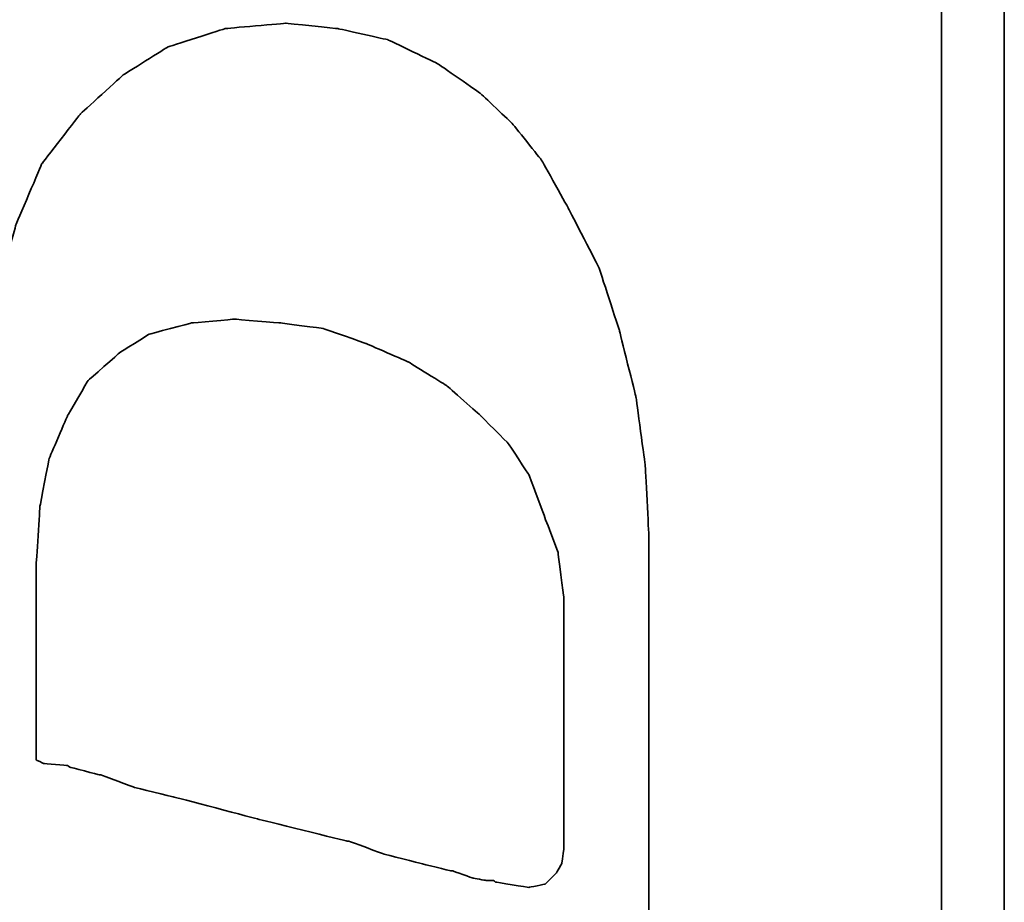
# Model space of a CAD drawing. Header units: millimetres. Extents: x 16.2 to 116, y 28.2 to 93.3.
# Tile 30 of 54: x 101.8 to 102.9, y 54.7 to 55.7. Entities that reach past the tile are written whole.
import ezdxf

# ---------------------------------------------------------------- set-up
doc = ezdxf.new("R2010")
doc.units = ezdxf.units.MM
doc.layers.add('DIM', color=4, linetype='Continuous')
doc.layers.add('layer 1', color=7, linetype='Continuous')

# ---------------------------------------------------------------- blocks, each defined once
blk = doc.blocks.new('TBI MOTION logo(完整正式版)')
at = {"layer": 'layer 1', "color": 22, "lineweight": 35}
for points, knots in [([(-64.65375, -6.86375), (-64.65375, -6.86375), (-64.84375, -7.29625), (-64.84375, -7.29625), (-64.84375, -7.29625), (-64.84375, -7.29625), (-64.86875, -7.34375), (-64.86875, -7.34375), (-64.86875, -7.34375), (-64.86875, -7.34375), (-64.86875, -7.36875), (-64.86875, -7.36875), (-64.86875, -7.36875), (-64.86875, -7.36875), (-65.15375, -7.65375), (-65.15375, -7.65375), (-65.15375, -7.65375), (-65.15375, -7.65375), (-65.17875, -7.65375), (-65.17875, -7.65375), (-65.17875, -7.65375), (-65.17875, -7.65375), (-65.20375, -7.67875), (-65.20375, -7.67875), (-65.20375, -7.67875), (-65.20375, -7.67875), (-65.58875, -7.87125), (-65.58875, -7.87125), (-65.58875, -7.87125), (-65.58875, -7.87125), (-65.63375, -7.87125), (-65.63375, -7.87125), (-65.63375, -7.87125), (-65.63375, -7.87125), (-65.65875, -7.89375), (-65.65875, -7.89375), (-65.65875, -7.89375), (-65.65875, -7.89375), (-66.09375, -7.94375), (-66.09375, -7.94375), (-66.09375, -7.94375), (-66.09375, -7.94375), (-66.11375, -7.94375), (-66.11375, -7.94375), (-66.11375, -7.94375), (-66.11375, -7.94375), (-66.16375, -7.94375), (-66.16375, -7.94375), (-66.16375, -7.94375), (-66.16375, -7.94375), (-66.30875, -7.94375), (-66.30875, -7.94375), (-66.30875, -7.94375), (-66.30875, -7.94375), (-66.69375, -7.94375), (-66.69375, -7.94375), (-66.69375, -7.94375), (-66.69375, -7.94375), (-67.07375, -7.94375), (-67.07375, -7.94375), (-67.07375, -7.94375), (-67.07375, -7.94375), (-67.12375, -7.94375), (-67.12375, -7.94375), (-67.12375, -7.94375), (-67.12375, -7.94375), (-67.12375, -7.96625), (-67.12375, -7.96625), (-67.12375, -7.96625), (-67.12375, -7.96625), (-67.14875, -7.99125), (-67.14875, -7.99125), (-67.14875, -7.99125), (-67.14875, -7.99125), (-67.24375, -8.34875), (-67.24375, -8.34875), (-67.24375, -8.34875), (-67.24375, -8.34875), (-67.31375, -8.68625), (-67.31375, -8.68625), (-67.31375, -8.68625), (-67.31375, -8.68625), (-67.26875, -8.68625), (-67.26875, -8.68625), (-67.26875, -8.68625), (-67.26875, -8.68625), (-67.07375, -8.68625), (-67.07375, -8.68625), (-67.07375, -8.68625), (-67.07375, -8.68625), (-66.54875, -8.68625), (-66.54875, -8.68625), (-66.54875, -8.68625), (-66.54875, -8.68625), (-65.82625, -8.68625), (-65.82625, -8.68625), (-65.82625, -8.68625), (-65.82625, -8.68625), (-65.01375, -8.68625), (-65.01375, -8.68625), (-65.01375, -8.68625), (-65.01375, -8.68625), (-64.05375, -8.68625), (-64.05375, -8.68625), (-64.05375, -8.68625), (-64.05375, -8.68625), (-62.08375, -8.68625), (-62.08375, -8.68625), (-62.08375, -8.68625), (-62.08375, -8.68625), (-60.06875, -8.68625), (-60.06875, -8.68625), (-60.06875, -8.68625), (-60.06875, -8.68625), (-59.10875, -8.68625), (-59.10875, -8.68625), (-59.10875, -8.68625), (-59.10875, -8.68625), (-58.29375, -8.68625), (-58.29375, -8.68625), (-58.29375, -8.68625), (-58.29375, -8.68625), (-57.57375, -8.68625), (-57.57375, -8.68625), (-57.57375, -8.68625), (-57.57375, -8.68625), (-57.04875, -8.68625), (-57.04875, -8.68625), (-57.04875, -8.68625), (-57.04875, -8.68625), (-56.85375, -8.68625), (-56.85375, -8.68625), (-56.85375, -8.68625), (-56.85375, -8.68625), (-56.70875, -8.68625), (-56.70875, -8.68625), (-56.70875, -8.68625), (-56.70875, -8.68625), (-56.61375, -8.68625), (-56.61375, -8.68625), (-56.61375, -8.68625), (-56.61375, -8.68625), (-56.56875, -8.68625), (-56.56875, -8.68625), (-56.56875, -8.68625), (-56.56875, -8.68625), (-55.65375, -8.63875), (-55.65375, -8.63875), (-55.65375, -8.63875), (-55.65375, -8.63875), (-54.76875, -8.51875), (-54.76875, -8.51875), (-54.76875, -8.51875), (-54.76875, -8.51875), (-53.90375, -8.30375), (-53.90375, -8.30375), (-53.90375, -8.30375), (-53.90375, -8.30375), (-53.08875, -8.03875), (-53.08875, -8.03875), (-53.08875, -8.03875), (-53.08875, -8.03875), (-52.34375, -7.65375), (-52.34375, -7.65375), (-52.34375, -7.65375), (-52.34375, -7.65375), (-51.69875, -7.29625), (-51.69875, -7.29625), (-51.69875, -7.29625), (-51.69875, -7.29625), (-51.21875, -6.91125), (-51.21875, -6.91125), (-51.21875, -6.91125), (-51.21875, -6.91125), (-50.83375, -6.50375), (-50.83375, -6.50375), (-50.83375, -6.50375), (-50.83375, -6.50375), (-50.44875, -5.94875), (-50.44875, -5.94875), (-50.44875, -5.94875), (-50.44875, -5.94875), (-50.13875, -5.30375), (-50.13875, -5.30375), (-50.13875, -5.30375), (-50.13875, -5.30375), (-49.99375, -4.65375), (-49.99375, -4.65375), (-49.99375, -4.65375), (-49.99375, -4.65375), (-49.92375, -3.98375), (-49.92375, -3.98375), (-49.92375, -3.98375), (-49.92375, -3.98375), (-49.99375, -3.19374), (-49.99375, -3.19374), (-49.99375, -3.19374), (-49.99375, -3.19374), (-50.23374, -2.44874), (-50.23374, -2.44874), (-50.23374, -2.44874), (-50.23374, -2.44874), (-50.59375, -1.87374), (-50.59375, -1.87374), (-50.59375, -1.87374), (-50.59375, -1.87374), (-51.09875, -1.31874), (-51.09875, -1.31874), (-51.09875, -1.31874), (-51.09875, -1.31874), (-51.74375, -0.81875), (-51.74375, -0.81875), (-51.74375, -0.81875), (-51.74375, -0.81875), (-52.53875, -0.48125), (-52.53875, -0.48125), (-52.53875, -0.48125), (-52.53875, -0.48125), (-53.47375, -0.21875), (-53.47375, -0.21875), (-53.47375, -0.21875), (-53.47375, -0.21875), (-54.52875, -0.04874), (-54.52875, -0.04874), (-54.52875, -0.04874), (-54.52875, -0.04874), (-55.65375, 0.12125), (-55.65375, 0.12125), (-55.65375, 0.12125), (-55.65375, 0.12125), (-54.50375, 0.28624), (-54.50375, 0.28624), (-54.50375, 0.28624), (-54.50375, 0.28624), (-53.83375, 0.38124), (-53.83375, 0.38124), (-53.83375, 0.38124), (-53.83375, 0.38124), (-53.18375, 0.50125), (-53.18375, 0.50125), (-53.18375, 0.50125), (-53.18375, 0.50125), (-52.55875, 0.66874), (-52.55875, 0.66874), (-52.55875, 0.66874), (-52.55875, 0.66874), (-52.03375, 0.86124), (-52.03375, 0.86124), (-52.03375, 0.86124), (-52.03375, 0.86124), (-51.50374, 1.03124), (-51.50374, 1.03124), (-51.50374, 1.03124), (-51.50374, 1.03124), (-51.09875, 1.27125), (-51.09875, 1.27125), (-51.09875, 1.27125), (-51.09875, 1.27125), (-50.71375, 1.48624), (-50.71375, 1.48624), (-50.71375, 1.48624), (-50.71375, 1.48624), (-50.37625, 1.77625), (-50.37625, 1.77625), (-50.37625, 1.77625), (-50.37625, 1.77625), (-49.82375, 2.37625), (-49.82375, 2.37625), (-49.82375, 2.37625), (-49.82375, 2.37625), (-49.41875, 2.99625), (-49.41875, 2.99625), (-49.41875, 2.99625), (-49.41875, 2.99625), (-49.22375, 3.76625), (-49.22375, 3.76625), (-49.22375, 3.76625), (-49.22375, 3.76625), (-49.15375, 4.50874), (-49.15375, 4.50874), (-49.15375, 4.50874), (-49.15375, 4.50874), (-49.20375, 5.25125), (-49.20375, 5.25125), (-49.20375, 5.25125), (-49.20375, 5.25125), (-49.41875, 5.92625), (-49.41875, 5.92625), (-49.41875, 5.92625), (-49.41875, 5.92625), (-49.77875, 6.47625), (-49.77875, 6.47625), (-49.77875, 6.47625), (-49.77875, 6.47625), (-50.33125, 7.02624), (-50.33125, 7.02624), (-50.33125, 7.02624), (-50.33125, 7.02624), (-51.00125, 7.43625), (-51.00125, 7.43625), (-51.00125, 7.43625), (-51.00125, 7.43625), (-51.79375, 7.72625), (-51.79375, 7.72625), (-51.79375, 7.72625), (-51.79375, 7.72625), (-52.72875, 7.89124), (-52.72875, 7.89124), (-52.72875, 7.89124), (-52.72875, 7.89124), (-53.83375, 7.98625), (-53.83375, 7.98625), (-53.83375, 7.98625), (-53.83375, 7.98625), (-53.92875, 7.98625), (-53.92875, 7.98625), (-53.92875, 7.98625), (-53.92875, 7.98625), (-54.26375, 7.98625), (-54.26375, 7.98625), (-54.26375, 7.98625), (-54.26375, 7.98625), (-54.74375, 7.98625), (-54.74375, 7.98625), (-54.74375, 7.98625), (-54.74375, 7.98625), (-55.36875, 7.98625), (-55.36875, 7.98625), (-55.36875, 7.98625), (-55.36875, 7.98625), (-56.13375, 7.98625), (-56.13375, 7.98625), (-56.13375, 7.98625), (-56.13375, 7.98625), (-56.94875, 7.98625), (-56.94875, 7.98625), (-56.94875, 7.98625), (-56.94875, 7.98625), (-58.77625, 7.98625), (-58.77625, 7.98625), (-58.77625, 7.98625), (-58.77625, 7.98625), (-60.59875, 7.98625), (-60.59875, 7.98625), (-60.59875, 7.98625), (-60.59875, 7.98625), (-61.41375, 7.98625), (-61.41375, 7.98625), (-61.41375, 7.98625), (-61.41375, 7.98625), (-62.17875, 7.98625), (-62.17875, 7.98625), (-62.17875, 7.98625), (-62.17875, 7.98625), (-62.80375, 7.98625), (-62.80375, 7.98625), (-62.80375, 7.98625), (-62.80375, 7.98625), (-63.30625, 7.98625), (-63.30625, 7.98625), (-63.30625, 7.98625), (-63.30625, 7.98625), (-63.57375, 7.98625), (-63.57375, 7.98625), (-63.57375, 7.98625), (-63.57375, 7.98625), (-63.57375, 7.96375), (-63.57375, 7.96375), (-63.57375, 7.96375), (-63.57375, 7.96375), (-63.59875, 7.94125), (-63.59875, 7.94125), (-63.59875, 7.94125), (-63.59875, 7.94125), (-63.69375, 7.55625), (-63.69375, 7.55625), (-63.69375, 7.55625), (-63.69375, 7.55625), (-63.76375, 7.24624), (-63.76375, 7.24624), (-63.76375, 7.24624), (-63.76375, 7.24624), (-63.23875, 7.24624), (-63.23875, 7.24624), (-63.23875, 7.24624), (-63.23875, 7.24624), (-62.75875, 7.24624), (-62.75875, 7.24624), (-62.75875, 7.24624), (-62.75875, 7.24624), (-62.61125, 7.24624), (-62.61125, 7.24624), (-62.61125, 7.24624), (-62.61125, 7.24624), (-62.56625, 7.24624), (-62.56625, 7.24624), (-62.56625, 7.24624), (-62.56625, 7.24624), (-62.22875, 7.24624), (-62.22875, 7.24624), (-62.22875, 7.24624), (-62.22875, 7.24624), (-62.20375, 7.24624), (-62.20375, 7.24624), (-62.20375, 7.24624), (-62.20375, 7.24624), (-62.17875, 7.21875), (-62.17875, 7.21875), (-62.17875, 7.21875), (-62.17875, 7.21875), (-61.96375, 7.17125), (-61.96375, 7.17125), (-61.96375, 7.17125), (-61.96375, 7.17125), (-61.72375, 7.12624), (-61.72375, 7.12624), (-61.72375, 7.12624), (-61.72375, 7.12624), (-61.70375, 7.12624), (-61.70375, 7.12624), (-61.70375, 7.12624), (-61.70375, 7.12624), (-61.55875, 7.07624), (-61.55875, 7.07624), (-61.55875, 7.07624), (-61.55875, 7.07624), (-61.50875, 7.07624), (-61.50875, 7.07624), (-61.50875, 7.07624), (-61.50875, 7.07624), (-61.48375, 7.02624), (-61.48375, 7.02624), (-61.48375, 7.02624), (-61.48375, 7.02624), (-61.31875, 6.83375), (-61.31875, 6.83375), (-61.31875, 6.83375), (-61.31875, 6.83375), (-61.29375, 6.81125), (-61.29375, 6.81125), (-61.29375, 6.81125), (-61.29375, 6.81125), (-61.29375, 6.78625), (-61.29375, 6.78625), (-61.29375, 6.78625), (-61.29375, 6.78625), (-61.19875, 6.50124), (-61.19875, 6.50124), (-61.19875, 6.50124), (-61.19875, 6.50124), (-61.17375, 6.45124), (-61.17375, 6.45124), (-61.17375, 6.45124), (-61.17375, 6.45124), (-61.19875, 6.40625), (-61.19875, 6.40625), (-61.19875, 6.40625), (-61.19875, 6.40625), (-61.26875, 5.99624), (-61.26875, 5.99624), (-61.26875, 5.99624), (-61.26875, 5.99624), (-61.26875, 5.85125), (-61.26875, 5.85125), (-61.26875, 5.85125), (-61.26875, 5.85125), (-61.26875, 5.82625), (-61.26875, 5.82625), (-61.26875, 5.82625), (-61.26875, 5.82625), (-61.29375, 5.80625), (-61.29375, 5.80625), (-61.29375, 5.80625), (-61.29375, 5.80625), (-61.34125, 5.66125), (-61.34125, 5.66125), (-61.34125, 5.66125), (-61.34125, 5.66125), (-61.41375, 5.44625), (-61.41375, 5.44625), (-61.41375, 5.44625), (-61.41375, 5.44625), (-61.48375, 5.15625), (-61.48375, 5.15625), (-61.48375, 5.15625), (-61.48375, 5.15625), (-61.58375, 4.82124), (-61.58375, 4.82124), (-61.58375, 4.82124), (-61.58375, 4.82124), (-61.79875, 4.00375), (-61.79875, 4.00375), (-61.79875, 4.00375), (-61.79875, 4.00375), (-62.05875, 2.99625), (-62.05875, 2.99625), (-62.05875, 2.99625), (-62.05875, 2.99625), (-62.34875, 1.91625), (-62.34875, 1.91625), (-62.34875, 1.91625), (-62.34875, 1.91625), (-62.97375, -0.41124), (-62.97375, -0.41124), (-62.97375, -0.41124), (-62.97375, -0.41124), (-63.59875, -2.75875), (-63.59875, -2.75875), (-63.59875, -2.75875), (-63.59875, -2.75875), (-63.88375, -3.86374), (-63.88375, -3.86374), (-63.88375, -3.86374), (-63.88375, -3.86374), (-64.14875, -4.82374), (-64.14875, -4.82374), (-64.14875, -4.82374), (-64.14875, -4.82374), (-64.36375, -5.64125), (-64.36375, -5.64125), (-64.36375, -5.64125), (-64.36375, -5.64125), (-64.43625, -5.97625), (-64.43625, -5.97625), (-64.43625, -5.97625), (-64.43625, -5.97625), (-64.50875, -6.28625), (-64.50875, -6.28625), (-64.50875, -6.28625), (-64.50875, -6.28625), (-64.50875, -6.30875), (-64.50875, -6.30875), (-64.50875, -6.30875), (-64.50875, -6.30875), (-64.57875, -6.50375), (-64.57875, -6.50375), (-64.57875, -6.50375), (-64.57875, -6.50375), (-64.62875, -6.69625), (-64.62875, -6.69625), (-64.62875, -6.69625), (-64.62875, -6.69625), (-64.62875, -6.76875), (-64.62875, -6.76875), (-64.62875, -6.76875), (-64.62875, -6.76875), (-64.62875, -6.81375), (-64.62875, -6.81375), (-64.62875, -6.81375), (-64.62875, -6.81375), (-64.62875, -6.83875), (-64.62875, -6.83875), (-64.62875, -6.83875), (-64.62875, -6.83875), (-64.65375, -6.86375), (-64.65375, -6.86375)], [0, 0, 0, 0, 0.00719424, 0.00719424, 0.00719424, 0.00719425, 0.01438849, 0.01438849, 0.01438849, 0.0143885, 0.02158273, 0.02158273, 0.02158273, 0.02158274, 0.02877698, 0.02877698, 0.02877698, 0.02877699, 0.03597122, 0.03597122, 0.03597122, 0.03597123, 0.04316547, 0.04316547, 0.04316547, 0.04316548, 0.05035971, 0.05035971, 0.05035971, 0.05035972, 0.05755396, 0.05755396, 0.05755396, 0.05755397, 0.0647482, 0.0647482, 0.0647482, 0.06474821, 0.07194245, 0.07194245, 0.07194245, 0.07194246, 0.07913669, 0.07913669, 0.07913669, 0.0791367, 0.08633094, 0.08633094, 0.08633094, 0.08633095, 0.09352518, 0.09352518, 0.09352518, 0.09352519, 0.10071942, 0.10071942, 0.10071942, 0.10071943, 0.10791367, 0.10791367, 0.10791367, 0.10791368, 0.11510791, 0.11510791, 0.11510791, 0.11510792, 0.12230216, 0.12230216, 0.12230216, 0.12230217, 0.1294964, 0.1294964, 0.1294964, 0.12949641, 0.13669065, 0.13669065, 0.13669065, 0.13669066, 0.14388489, 0.14388489, 0.14388489, 0.1438849, 0.15107914, 0.15107914, 0.15107914, 0.15107915, 0.15827338, 0.15827338, 0.15827338, 0.15827339, 0.16546763, 0.16546763, 0.16546763, 0.16546764, 0.17266187, 0.17266187, 0.17266187, 0.17266188, 0.17985612, 0.17985612, 0.17985612, 0.17985613, 0.18705036, 0.18705036, 0.18705036, 0.18705037, 0.1942446, 0.1942446, 0.1942446, 0.19424461, 0.20143885, 0.20143885, 0.20143885, 0.20143886, 0.20863309, 0.20863309, 0.20863309, 0.2086331, 0.21582734, 0.21582734, 0.21582734, 0.21582735, 0.22302158, 0.22302158, 0.22302158, 0.22302159, 0.23021583, 0.23021583, 0.23021583, 0.23021584, 0.23741007, 0.23741007, 0.23741007, 0.23741008, 0.24460432, 0.24460432, 0.24460432, 0.24460433, 0.25179856, 0.25179856, 0.25179856, 0.25179857, 0.25899281, 0.25899281, 0.25899281, 0.25899282, 0.26618705, 0.26618705, 0.26618705, 0.26618706, 0.27338129, 0.27338129, 0.27338129, 0.2733813, 0.28057554, 0.28057554, 0.28057554, 0.28057555, 0.28776978, 0.28776978, 0.28776978, 0.28776979, 0.29496403, 0.29496403, 0.29496403, 0.29496404, 0.30215827, 0.30215827, 0.30215827, 0.30215828, 0.30935252, 0.30935252, 0.30935252, 0.30935253, 0.31654676, 0.31654676, 0.31654676, 0.31654677, 0.32374101, 0.32374101, 0.32374101, 0.32374102, 0.33093525, 0.33093525, 0.33093525, 0.33093526, 0.3381295, 0.3381295, 0.3381295, 0.33812951, 0.34532374, 0.34532374, 0.34532374, 0.34532375, 0.35251799, 0.35251799, 0.35251799, 0.352518, 0.35971223, 0.35971223, 0.35971223, 0.35971224, 0.36690647, 0.36690647, 0.36690647, 0.36690648, 0.37410072, 0.37410072, 0.37410072, 0.37410073, 0.38129496, 0.38129496, 0.38129496, 0.38129497, 0.38848921, 0.38848921, 0.38848921, 0.38848922, 0.39568345, 0.39568345, 0.39568345, 0.39568346, 0.4028777, 0.4028777, 0.4028777, 0.40287771, 0.41007194, 0.41007194, 0.41007194, 0.41007195, 0.41726619, 0.41726619, 0.41726619, 0.4172662, 0.42446043, 0.42446043, 0.42446043, 0.42446044, 0.43165468, 0.43165468, 0.43165468, 0.43165469, 0.43884892, 0.43884892, 0.43884892, 0.43884893, 0.44604317, 0.44604317, 0.44604317, 0.44604318, 0.45323741, 0.45323741, 0.45323741, 0.45323742, 0.46043165, 0.46043165, 0.46043165, 0.46043166, 0.4676259, 0.4676259, 0.4676259, 0.46762591, 0.47482014, 0.47482014, 0.47482014, 0.47482015, 0.48201439, 0.48201439, 0.48201439, 0.4820144, 0.48920863, 0.48920863, 0.48920863, 0.48920864, 0.49640288, 0.49640288, 0.49640288, 0.49640289, 0.50359712, 0.50359712, 0.50359712, 0.50359713, 0.51079137, 0.51079137, 0.51079137, 0.51079138, 0.51798561, 0.51798561, 0.51798561, 0.51798562, 0.52517986, 0.52517986, 0.52517986, 0.52517987, 0.5323741, 0.5323741, 0.5323741, 0.53237411, 0.53956835, 0.53956835, 0.53956835, 0.53956836, 0.54676259, 0.54676259, 0.54676259, 0.5467626, 0.55395683, 0.55395683, 0.55395683, 0.55395684, 0.56115108, 0.56115108, 0.56115108, 0.56115109, 0.56834532, 0.56834532, 0.56834532, 0.56834533, 0.57553957, 0.57553957, 0.57553957, 0.57553958, 0.58273381, 0.58273381, 0.58273381, 0.58273382, 0.58992806, 0.58992806, 0.58992806, 0.58992807, 0.5971223, 0.5971223, 0.5971223, 0.59712231, 0.60431655, 0.60431655, 0.60431655, 0.60431656, 0.61151079, 0.61151079, 0.61151079, 0.6115108, 0.61870504, 0.61870504, 0.61870504, 0.61870505, 0.62589928, 0.62589928, 0.62589928, 0.62589929, 0.63309353, 0.63309353, 0.63309353, 0.63309354, 0.64028777, 0.64028777, 0.64028777, 0.64028778, 0.64748201, 0.64748201, 0.64748201, 0.64748202, 0.65467626, 0.65467626, 0.65467626, 0.65467627, 0.6618705, 0.6618705, 0.6618705, 0.66187051, 0.66906475, 0.66906475, 0.66906475, 0.66906476, 0.67625899, 0.67625899, 0.67625899, 0.676259, 0.68345324, 0.68345324, 0.68345324, 0.68345325, 0.69064748, 0.69064748, 0.69064748, 0.69064749, 0.69784173, 0.69784173, 0.69784173, 0.69784174, 0.70503597, 0.70503597, 0.70503597, 0.70503598, 0.71223022, 0.71223022, 0.71223022, 0.71223023, 0.71942446, 0.71942446, 0.71942446, 0.71942447, 0.72661871, 0.72661871, 0.72661871, 0.72661872, 0.73381295, 0.73381295, 0.73381295, 0.73381296, 0.74100719, 0.74100719, 0.74100719, 0.7410072, 0.74820144, 0.74820144, 0.74820144, 0.74820145, 0.75539568, 0.75539568, 0.75539568, 0.75539569, 0.76258993, 0.76258993, 0.76258993, 0.76258994, 0.76978417, 0.76978417, 0.76978417, 0.76978418, 0.77697842, 0.77697842, 0.77697842, 0.77697843, 0.78417266, 0.78417266, 0.78417266, 0.78417267, 0.79136691, 0.79136691, 0.79136691, 0.79136692, 0.79856115, 0.79856115, 0.79856115, 0.79856116, 0.8057554, 0.8057554, 0.8057554, 0.80575541, 0.81294964, 0.81294964, 0.81294964, 0.81294965, 0.82014388, 0.82014388, 0.82014388, 0.82014389, 0.82733813, 0.82733813, 0.82733813, 0.82733814, 0.83453237, 0.83453237, 0.83453237, 0.83453238, 0.84172662, 0.84172662, 0.84172662, 0.84172663, 0.84892086, 0.84892086, 0.84892086, 0.84892087, 0.85611511, 0.85611511, 0.85611511, 0.85611512, 0.86330935, 0.86330935, 0.86330935, 0.86330936, 0.8705036, 0.8705036, 0.8705036, 0.87050361, 0.87769784, 0.87769784, 0.87769784, 0.87769785, 0.88489209, 0.88489209, 0.88489209, 0.8848921, 0.89208633, 0.89208633, 0.89208633, 0.89208634, 0.89928058, 0.89928058, 0.89928058, 0.89928059, 0.90647482, 0.90647482, 0.90647482, 0.90647483, 0.91366906, 0.91366906, 0.91366906, 0.91366907, 0.92086331, 0.92086331, 0.92086331, 0.92086332, 0.92805755, 0.92805755, 0.92805755, 0.92805756, 0.9352518, 0.9352518, 0.9352518, 0.93525181, 0.94244604, 0.94244604, 0.94244604, 0.94244605, 0.94964029, 0.94964029, 0.94964029, 0.9496403, 0.95683453, 0.95683453, 0.95683453, 0.95683454, 0.96402878, 0.96402878, 0.96402878, 0.96402879, 0.97122302, 0.97122302, 0.97122302, 0.97122303, 0.97841727, 0.97841727, 0.97841727, 0.97841728, 0.98561151, 0.98561151, 0.98561151, 0.98561152, 0.99280576, 0.99280576, 0.99280576, 0.99280577, 1, 1, 1, 1]), ([(-61.03125, -6.57375), (-61.03125, -6.57375), (-61.03125, -6.67125), (-61.03125, -6.67125), (-61.03125, -6.67125), (-61.03125, -6.67125), (-61.05375, -6.69625), (-61.05375, -6.69625), (-61.05375, -6.69625), (-61.05375, -6.69625), (-61.12375, -7.12875), (-61.12375, -7.12875), (-61.12375, -7.12875), (-61.12375, -7.12875), (-61.07875, -7.34375), (-61.07875, -7.34375), (-61.07875, -7.34375), (-61.07875, -7.34375), (-60.93375, -7.48875), (-60.93375, -7.48875), (-60.93375, -7.48875), (-60.93375, -7.48875), (-60.81375, -7.55625), (-60.81375, -7.55625), (-60.81375, -7.55625), (-60.81375, -7.55625), (-60.62375, -7.58375), (-60.62375, -7.58375), (-60.62375, -7.58375), (-60.62375, -7.58375), (-60.30875, -7.58375), (-60.30875, -7.58375), (-60.30875, -7.58375), (-60.30875, -7.58375), (-59.97375, -7.58375), (-59.97375, -7.58375), (-59.97375, -7.58375), (-59.97375, -7.58375), (-59.87875, -7.58375), (-59.87875, -7.58375), (-59.87875, -7.58375), (-59.87875, -7.58375), (-59.63625, -7.58375), (-59.63625, -7.58375), (-59.63625, -7.58375), (-59.63625, -7.58375), (-58.96875, -7.58375), (-58.96875, -7.58375), (-58.96875, -7.58375), (-58.96875, -7.58375), (-58.29375, -7.58375), (-58.29375, -7.58375), (-58.29375, -7.58375), (-58.29375, -7.58375), (-58.05375, -7.58375), (-58.05375, -7.58375), (-58.05375, -7.58375), (-58.05375, -7.58375), (-57.98375, -7.58375), (-57.98375, -7.58375), (-57.98375, -7.58375), (-57.98375, -7.58375), (-57.35875, -7.58375), (-57.35875, -7.58375), (-57.35875, -7.58375), (-57.35875, -7.58375), (-56.78375, -7.50875), (-56.78375, -7.50875), (-56.78375, -7.50875), (-56.78375, -7.50875), (-56.27875, -7.31875), (-56.27875, -7.31875), (-56.27875, -7.31875), (-56.27875, -7.31875), (-55.77375, -7.12875), (-55.77375, -7.12875), (-55.77375, -7.12875), (-55.77375, -7.12875), (-55.36875, -6.86375), (-55.36875, -6.86375), (-55.36875, -6.86375), (-55.36875, -6.86375), (-55.00875, -6.50375), (-55.00875, -6.50375), (-55.00875, -6.50375), (-55.00875, -6.50375), (-54.62375, -6.06875), (-54.62375, -6.06875), (-54.62375, -6.06875), (-54.62375, -6.06875), (-54.31375, -5.56875), (-54.31375, -5.56875), (-54.31375, -5.56875), (-54.31375, -5.56875), (-54.07375, -5.01625), (-54.07375, -5.01625), (-54.07375, -5.01625), (-54.07375, -5.01625), (-53.87875, -4.46374), (-53.87875, -4.46374), (-53.87875, -4.46374), (-53.87875, -4.46374), (-53.80875, -3.91375), (-53.80875, -3.91375), (-53.80875, -3.91375), (-53.80875, -3.91375), (-53.75875, -3.31375), (-53.75875, -3.31375), (-53.75875, -3.31375), (-53.75875, -3.31375), (-53.80875, -2.75875), (-53.80875, -2.75875), (-53.80875, -2.75875), (-53.80875, -2.75875), (-53.95375, -2.20875), (-53.95375, -2.20875), (-53.95375, -2.20875), (-53.95375, -2.20875), (-54.19375, -1.82625), (-54.19375, -1.82625), (-54.19375, -1.82625), (-54.19375, -1.82625), (-54.55375, -1.41875), (-54.55375, -1.41875), (-54.55375, -1.41875), (-54.55375, -1.41875), (-55.00875, -1.15125), (-55.00875, -1.15125), (-55.00875, -1.15125), (-55.00875, -1.15125), (-55.56125, -0.91375), (-55.56125, -0.91375), (-55.56125, -0.91375), (-55.56125, -0.91375), (-56.18125, -0.79375), (-56.18125, -0.79375), (-56.18125, -0.79375), (-56.18125, -0.79375), (-56.94875, -0.74374), (-56.94875, -0.74374), (-56.94875, -0.74374), (-56.94875, -0.74374), (-56.99875, -0.74374), (-56.99875, -0.74374), (-56.99875, -0.74374), (-56.99875, -0.74374), (-57.09375, -0.74374), (-57.09375, -0.74374), (-57.09375, -0.74374), (-57.09375, -0.74374), (-57.38375, -0.74374), (-57.38375, -0.74374), (-57.38375, -0.74374), (-57.38375, -0.74374), (-57.76875, -0.74374), (-57.76875, -0.74374), (-57.76875, -0.74374), (-57.76875, -0.74374), (-58.24625, -0.74374), (-58.24625, -0.74374), (-58.24625, -0.74374), (-58.24625, -0.74374), (-58.72875, -0.74374), (-58.72875, -0.74374), (-58.72875, -0.74374), (-58.72875, -0.74374), (-59.20875, -0.74374), (-59.20875, -0.74374), (-59.20875, -0.74374), (-59.20875, -0.74374), (-59.46875, -0.74374), (-59.46875, -0.74374), (-59.46875, -0.74374), (-59.46875, -0.74374), (-59.51625, -0.83875), (-59.51625, -0.83875), (-59.51625, -0.83875), (-59.51625, -0.83875), (-59.54375, -1.15125), (-59.54375, -1.15125), (-59.54375, -1.15125), (-59.54375, -1.15125), (-59.56375, -1.17874), (-59.56375, -1.17874), (-59.56375, -1.17874), (-59.56375, -1.17874), (-59.66375, -1.55875), (-59.66375, -1.55875), (-59.66375, -1.55875), (-59.66375, -1.55875), (-59.66375, -1.58375), (-59.66375, -1.58375), (-59.66375, -1.58375), (-59.66375, -1.58375), (-59.82875, -2.01874), (-59.82875, -2.01874), (-59.82875, -2.01874), (-59.82875, -2.01874), (-59.94875, -2.52125), (-59.94875, -2.52125), (-59.94875, -2.52125), (-59.94875, -2.52125), (-60.23875, -3.62375), (-60.23875, -3.62375), (-60.23875, -3.62375), (-60.23875, -3.62375), (-60.52375, -4.77624), (-60.52375, -4.77624), (-60.52375, -4.77624), (-60.52375, -4.77624), (-60.52375, -4.79874), (-60.52375, -4.79874), (-60.52375, -4.79874), (-60.52375, -4.79874), (-60.69125, -5.25375), (-60.69125, -5.25375), (-60.69125, -5.25375), (-60.69125, -5.25375), (-60.81375, -5.73625), (-60.81375, -5.73625), (-60.81375, -5.73625), (-60.81375, -5.73625), (-60.90875, -6.11875), (-60.90875, -6.11875), (-60.90875, -6.11875), (-60.90875, -6.11875), (-60.90875, -6.14375), (-60.90875, -6.14375), (-60.90875, -6.14375), (-60.90875, -6.14375), (-61.00375, -6.40875), (-61.00375, -6.40875), (-61.00375, -6.40875), (-61.00375, -6.40875), (-61.03125, -6.57375), (-61.03125, -6.57375)], [0, 0, 0, 0, 0.01694915, 0.01694915, 0.01694915, 0.01694916, 0.03389831, 0.03389831, 0.03389831, 0.03389832, 0.05084746, 0.05084746, 0.05084746, 0.05084747, 0.06779661, 0.06779661, 0.06779661, 0.06779662, 0.08474576, 0.08474576, 0.08474576, 0.08474577, 0.10169492, 0.10169492, 0.10169492, 0.10169493, 0.11864407, 0.11864407, 0.11864407, 0.11864408, 0.13559322, 0.13559322, 0.13559322, 0.13559323, 0.15254237, 0.15254237, 0.15254237, 0.15254238, 0.16949153, 0.16949153, 0.16949153, 0.16949154, 0.18644068, 0.18644068, 0.18644068, 0.18644069, 0.20338983, 0.20338983, 0.20338983, 0.20338984, 0.22033898, 0.22033898, 0.22033898, 0.22033899, 0.23728814, 0.23728814, 0.23728814, 0.23728815, 0.25423729, 0.25423729, 0.25423729, 0.2542373, 0.27118644, 0.27118644, 0.27118644, 0.27118645, 0.28813559, 0.28813559, 0.28813559, 0.2881356, 0.30508475, 0.30508475, 0.30508475, 0.30508476, 0.3220339, 0.3220339, 0.3220339, 0.32203391, 0.33898305, 0.33898305, 0.33898305, 0.33898306, 0.3559322, 0.3559322, 0.3559322, 0.35593221, 0.37288136, 0.37288136, 0.37288136, 0.37288137, 0.38983051, 0.38983051, 0.38983051, 0.38983052, 0.40677966, 0.40677966, 0.40677966, 0.40677967, 0.42372881, 0.42372881, 0.42372881, 0.42372882, 0.44067797, 0.44067797, 0.44067797, 0.44067798, 0.45762712, 0.45762712, 0.45762712, 0.45762713, 0.47457627, 0.47457627, 0.47457627, 0.47457628, 0.49152542, 0.49152542, 0.49152542, 0.49152543, 0.50847458, 0.50847458, 0.50847458, 0.50847459, 0.52542373, 0.52542373, 0.52542373, 0.52542374, 0.54237288, 0.54237288, 0.54237288, 0.54237289, 0.55932203, 0.55932203, 0.55932203, 0.55932204, 0.57627119, 0.57627119, 0.57627119, 0.5762712, 0.59322034, 0.59322034, 0.59322034, 0.59322035, 0.61016949, 0.61016949, 0.61016949, 0.6101695, 0.62711864, 0.62711864, 0.62711864, 0.62711865, 0.6440678, 0.6440678, 0.6440678, 0.64406781, 0.66101695, 0.66101695, 0.66101695, 0.66101696, 0.6779661, 0.6779661, 0.6779661, 0.67796611, 0.69491525, 0.69491525, 0.69491525, 0.69491526, 0.71186441, 0.71186441, 0.71186441, 0.71186442, 0.72881356, 0.72881356, 0.72881356, 0.72881357, 0.74576271, 0.74576271, 0.74576271, 0.74576272, 0.76271186, 0.76271186, 0.76271186, 0.76271187, 0.77966102, 0.77966102, 0.77966102, 0.77966103, 0.79661017, 0.79661017, 0.79661017, 0.79661018, 0.81355932, 0.81355932, 0.81355932, 0.81355933, 0.83050847, 0.83050847, 0.83050847, 0.83050848, 0.84745763, 0.84745763, 0.84745763, 0.84745764, 0.86440678, 0.86440678, 0.86440678, 0.86440679, 0.88135593, 0.88135593, 0.88135593, 0.88135594, 0.89830508, 0.89830508, 0.89830508, 0.89830509, 0.91525424, 0.91525424, 0.91525424, 0.91525425, 0.93220339, 0.93220339, 0.93220339, 0.9322034, 0.94915254, 0.94915254, 0.94915254, 0.94915255, 0.96610169, 0.96610169, 0.96610169, 0.9661017, 0.98305085, 0.98305085, 0.98305085, 0.98305086, 1, 1, 1, 1]), ([(75.90875, -9.47875), (75.90875, -9.47875), (75.90875, -12.28625), (75.90875, -12.28625), (75.90875, -12.28625), (75.90875, -12.28625), (75.90875, -12.47875), (75.90875, -12.47875), (75.90875, -12.47875), (75.90875, -12.47875), (75.71625, -12.47875), (75.71625, -12.47875), (75.71625, -12.47875), (75.71625, -12.47875), (-88.32875, -12.47875), (-88.32875, -12.47875), (-88.32875, -12.47875), (-88.32875, -12.47875), (-88.32875, -13.29375), (-88.32875, -13.29375), (-88.32875, -13.29375), (-88.32875, -13.29375), (82.89125, -13.29375), (82.89125, -13.29375), (82.89125, -13.29375), (82.89125, -13.29375), (75.90875, -9.47875), (75.90875, -9.47875)], [0, 0, 0, 0, 0.14285714, 0.14285714, 0.14285714, 0.14285715, 0.28571429, 0.28571429, 0.28571429, 0.2857143, 0.42857143, 0.42857143, 0.42857143, 0.42857144, 0.57142857, 0.57142857, 0.57142857, 0.57142858, 0.71428571, 0.71428571, 0.71428571, 0.71428572, 0.85714286, 0.85714286, 0.85714286, 0.85714287, 1, 1, 1, 1])]:
    blk.add_open_spline(points, degree=3, knots=knots, dxfattribs=at)

msp = doc.modelspace()

# ---------------------------------------------------------------- block references
at = {"layer": 'DIM', "color": 7, "xscale": 0.0907909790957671, "yscale": 0.0907909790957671, "zscale": 0.0907909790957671, "rotation": 90}
msp.add_blockref('TBI MOTION logo(完整正式版)', (101.7295, 60.2375), dxfattribs=at)

doc.saveas('drawing.dxf')
